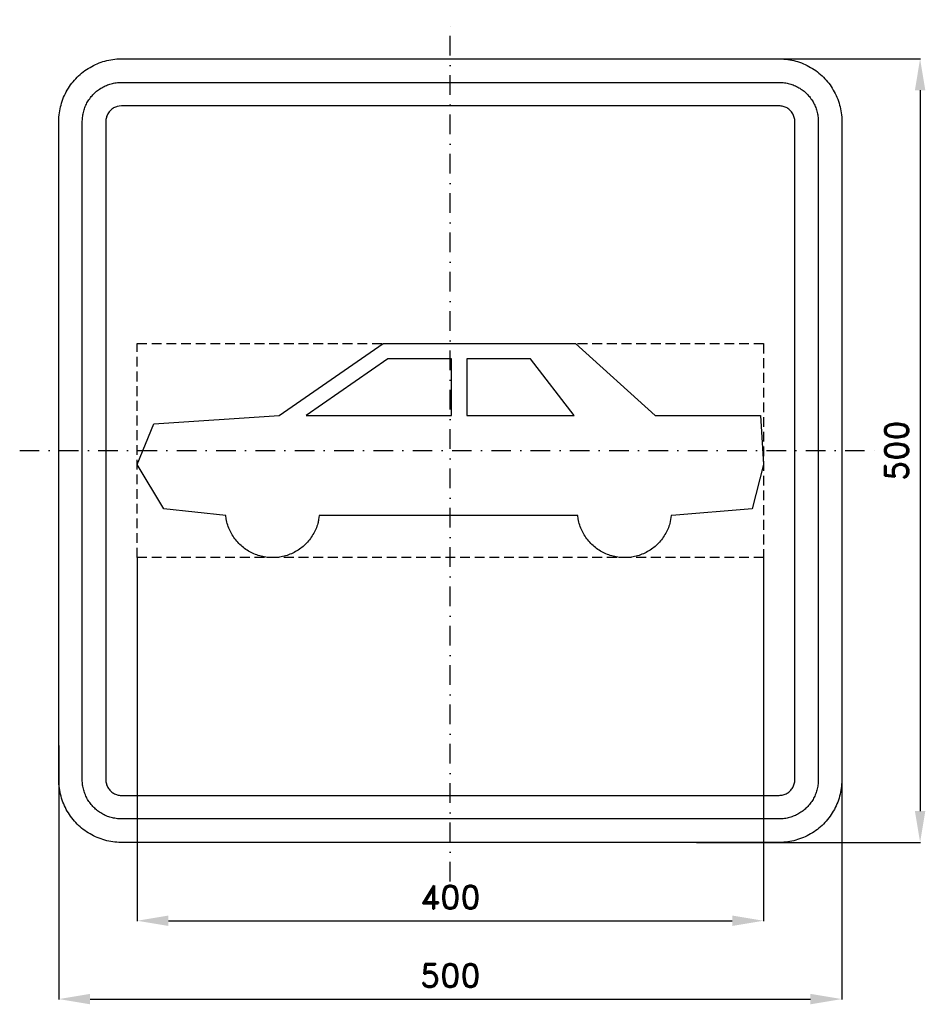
# Model space of a CAD drawing. Header units: millimetres. Extents: x -275 to 303, y -353 to 275.
import ezdxf

# ---------------------------------------------------------------- set-up
doc = ezdxf.new("R2010")
doc.units = ezdxf.units.MM
doc.header["$LTSCALE"] = 5
doc.linetypes.add('ČERCHOVANÁX2', pattern=[2, 1, -0.5, 0, -0.5])
doc.linetypes.add('ČÁRKOVANÁX2', pattern=[1.5, 1, -0.5])
doc.layers.add('Kóty', color=2, linetype='Continuous')
doc.layers.add('Značka', color=7, linetype='Continuous')
doc.styles.get("Standard").update_dxf_attribs({"font": 'romand.shx', "height": 15})
doc.dimstyles.get("Standard").update_dxf_attribs({"dimtxt": 15, "dimasz": 20, "dimexe": 0.18, "dimexo": 0.0625, "dimgap": 7.5, "dimtad": 1, "dimdec": 0, "dimzin": 0, "dimdsep": 46, "dimtxsty": 'Standard', "dimcen": 0.09, "dimadec": 0, "dimazin": 0, "dimtfac": 1, "dimtdec": 0, "dimtofl": 0, "dimtmove": 0, "dimatfit": 3, "dimfxl": 1, "dimtolj": 1, "dimtzin": 0, "dimarcsym": 0})

# ---------------------------------------------------------------- blocks, each defined once
blk = doc.blocks.new('*D0')
at = {"layer": 'Defpoints', "color": 0, "transparency": 16777216}
for p in [(-200, -68.29), (200, -68.29), (200, -300)]:
    blk.add_point(p, dxfattribs=at)
at = {"layer": 'Kóty', "color": 0, "lineweight": -2, "transparency": 16777216}
for p, q in [((-200, -68.36), (-200, -300.18)), ((200, -68.36), (200, -300.18)), ((-180, -300), (180, -300))]:
    blk.add_line(p, q, dxfattribs=at)
at = {"layer": 'Kóty', "color": 0, "transparency": 16777216}
for points in [[(-180, -296.67), (-180, -303.33), (-200, -300)], [(180, -296.67), (180, -303.33), (200, -300)]]:
    blk.add_solid(points, dxfattribs=at)
at = {"layer": 'Kóty', "color": 0, "transparency": 16777216, "insert": (0, -285), "char_height": 15, "attachment_point": 5}
blk.add_mtext('\\A1;400', dxfattribs=at)
blk = doc.blocks.new('*D1')
at = {"layer": 'Defpoints', "color": 0, "transparency": 16777216}
for p in [(-250, -188.01), (250, -188.01), (250, -350)]:
    blk.add_point(p, dxfattribs=at)
at = {"layer": 'Kóty', "color": 0, "lineweight": -2, "transparency": 16777216}
for p, q in [((-250, -188.08), (-250, -350.18)), ((250, -188.08), (250, -350.18)), ((-230, -350), (230, -350))]:
    blk.add_line(p, q, dxfattribs=at)
at = {"layer": 'Kóty', "color": 0, "transparency": 16777216}
for points in [[(-230, -346.67), (-230, -353.33), (-250, -350)], [(230, -346.67), (230, -353.33), (250, -350)]]:
    blk.add_solid(points, dxfattribs=at)
at = {"layer": 'Kóty', "color": 0, "transparency": 16777216, "insert": (0, -335), "char_height": 15, "attachment_point": 5}
blk.add_mtext('\\A1;500', dxfattribs=at)
blk = doc.blocks.new('*D2')
at = {"layer": 'Defpoints', "color": 0, "transparency": 16777216}
for p in [(177.04, 250), (157.2, -250), (300, -250)]:
    blk.add_point(p, dxfattribs=at)
at = {"layer": 'Kóty', "color": 0, "lineweight": -2, "transparency": 16777216}
for p, q in [((177.1, 250), (300.18, 250)), ((300, 230), (300, -230)), ((157.26, -250), (300.18, -250))]:
    blk.add_line(p, q, dxfattribs=at)
at = {"layer": 'Kóty', "color": 0, "transparency": 16777216}
for points in [[(296.67, 230), (303.33, 230), (300, 250)], [(296.67, -230), (303.33, -230), (300, -250)]]:
    blk.add_solid(points, dxfattribs=at)
at = {"layer": 'Kóty', "color": 0, "transparency": 16777216, "insert": (285, 0), "char_height": 15, "attachment_point": 5, "rotation": 90}
blk.add_mtext('\\A1;500', dxfattribs=at)

msp = doc.modelspace()

# ---------------------------------------------------------------- linework, layer by layer
at = {"layer": 'Značka', "color": 6, "linetype": 'ČERCHOVANÁX2', "ltscale": 2.5}
for points in [[(0, -275), (0, 275)], [(-275, 0), (275, 0)]]:
    msp.add_lwpolyline(points, dxfattribs=at)
at = {"layer": 'Značka', "color": 5}
for points in [[(-210, -250), (-210.157, -250), (-210.314, -249.999, -0.0321792), (-215.479, -249.637, -0.0354421), (-220.555, -248.582, -0.036268), (-225.464, -246.923, -0.0344214), (-230.091, -244.589, -0.0337216), (-234.4018, -241.714, -0.0340857), (-238.2843, -238.284, -0.0342112), (-241.7173, -234.403, -0.0342298), (-244.5886, -230.091, -0.0340429), (-246.9061, -225.461, -0.0334123), (-248.5824, -220.555, -0.0341277), (-249.6543, -215.477, -0.0367441), (-249.9988, -210.314), (-249.9996, -210.157), (-250.0001, -210), (-250.0001, 210), (-249.9996, 210.157), (-249.9988, 210.314, -0.0321789), (-249.637, 215.479, -0.0354442), (-248.5824, 220.555, -0.0362607), (-246.9228, 225.464, -0.0344197), (-244.5886, 230.091, -0.0337239), (-241.714, 234.402, -0.0340855), (-238.2843, 238.284, -0.0342037), (-234.4026, 241.717, -0.0342324), (-230.091, 244.589, -0.0340475), (-225.461, 246.906, -0.0334164), (-220.555, 248.582, -0.0341289), (-215.477, 249.654, -0.0367528), (-210.314, 249.999), (-210.157, 250), (-210, 250), (210, 250), (210.157, 250), (210.314, 249.999, -0.0321907), (215.479, 249.637, -0.03544), (220.555, 248.582, -0.0362704), (225.464, 246.923, -0.0344355), (230.091, 244.589, -0.0337251), (234.402, 241.714, -0.0340812), (238.284, 238.284, -0.0341978), (241.717, 234.403, -0.0342291), (244.589, 230.091, -0.0340343), (246.906, 225.461, -0.0334025), (248.582, 220.555, -0.0341305), (249.654, 215.477, -0.0367399), (249.999, 210.314), (250, 210.157), (250, 210), (250, -210), (250, -210.157), (249.999, -210.314, -0.0321792), (249.637, -215.479, -0.0354421), (248.582, -220.555, -0.0362602), (246.923, -225.464, -0.0344239), (244.589, -230.091, -0.033722), (241.714, -234.402, -0.0340968), (238.284, -238.284, -0.0342179), (234.403, -241.717, -0.0342384), (230.091, -244.589, -0.0340529), (225.46, -246.906, -0.0334149), (220.555, -248.582, -0.0341263), (215.477, -249.654, -0.0367459), (210.314, -249.999), (210.157, -250), (210, -250), (-210, -250)], [(-210, -235), (-210.098, -235), (-210.196, -234.999, -0.0321816), (-213.425, -234.773, -0.0354412), (-216.597, -234.114, -0.0362666), (-219.665, -233.077, -0.0344236), (-222.557, -231.618, -0.033722), (-225.251, -229.821, -0.0340848), (-227.678, -227.678, -0.0342109), (-229.823, -225.252, -0.034229), (-231.6179, -222.557, -0.0340449), (-233.0663, -219.663, -0.0334114), (-234.114, -216.597, -0.0341257), (-234.7839, -213.423, -0.0367454), (-234.9993, -210.196), (-234.9998, -210.098), (-235.0001, -210), (-235.0001, 210), (-234.9998, 210.098), (-234.9993, 210.196, -0.0321814), (-234.7732, 213.424, -0.0354436), (-234.114, 216.597, -0.0362629), (-233.0768, 219.665, -0.0344292), (-231.6179, 222.557, -0.0337131), (-229.821, 225.251, -0.0340835), (-227.678, 227.678, -0.0342145), (-225.252, 229.823, -0.0342271), (-222.557, 231.618, -0.0340608), (-219.663, 233.066, -0.0334078), (-216.597, 234.114, -0.0341377), (-213.423, 234.784, -0.036755), (-210.196, 234.999), (-210.098, 235), (-210, 235), (210, 235), (210.098, 235), (210.196, 234.999, -0.0321788), (213.424, 234.773, -0.0354289), (216.597, 234.114, -0.0362786), (219.665, 233.077, -0.0344075), (222.557, 231.618, -0.0337259), (225.251, 229.821, -0.0340936), (227.678, 227.678, -0.034195), (229.823, 225.252, -0.0342346), (231.618, 222.557, -0.0340429), (233.066, 219.663, -0.0334189), (234.114, 216.597, -0.0341176), (234.784, 213.423, -0.0367368), (234.999, 210.196), (235, 210.098), (235, 210), (235, -210), (235, -210.098), (234.999, -210.196, -0.032179), (234.773, -213.424, -0.0354685), (234.114, -216.597, -0.036283), (233.077, -219.665, -0.0344395), (231.618, -222.557, -0.0337417), (229.821, -225.251, -0.0340764), (227.678, -227.678, -0.0342138), (225.252, -229.823, -0.0342266), (222.557, -231.618, -0.0340362), (219.663, -233.066, -0.0334175), (216.597, -234.114, -0.0341223), (213.423, -234.784, -0.0367433), (210.196, -234.999), (210.098, -235), (210, -235), (-210, -235)], [(-210, -220), (210, -220), (210.039, -220), (210.079, -220, 0.03219), (211.37, -219.909, 0.0354467), (212.639, -219.646, 0.0362553), (213.866, -219.231, 0.0344355), (215.023, -218.647, 0.0336927), (216.1, -217.929, 0.0340968), (217.071, -217.071, 0.0341796), (217.929, -216.101, 0.0342395), (218.647, -215.023, 0.0340657), (219.227, -213.865, 0.0333765), (219.646, -212.639, 0.0341767), (219.914, -211.369, 0.0367178), (220, -210.079), (220, -210.039), (220, -210), (220, 210), (220, 210.039), (220, 210.079, 0.0321782), (219.909, 211.37, 0.0353927), (219.646, 212.639, 0.0362965), (219.231, 213.866, 0.0344442), (218.647, 215.023, 0.0337419), (217.928, 216.1, 0.0340344), (217.071, 217.071, 0.0341854), (216.101, 217.929, 0.0341795), (215.023, 218.647, 0.0340552), (213.865, 219.227, 0.0333953), (212.639, 219.646, 0.0341316), (211.369, 219.914, 0.0367638), (210.078, 220), (210.039, 220), (210, 220), (-210, 220), (-210.039, 220), (-210.079, 220), (-211.37, 219.909), (-212.639, 219.646, 0.036239), (-213.866, 219.231, 0.0343799), (-215.023, 218.647, 0.0336928), (-216.1, 217.929, 0.0340771), (-217.071, 217.071, 0.0342018), (-217.929, 216.101, 0.0342316), (-218.647, 215.023, 0.0340541), (-219.227, 213.865, 0.0334198), (-219.646, 212.639, 0.0341236), (-219.914, 211.369, 0.0367461), (-220, 210.079), (-220, 210.039), (-220, 210), (-220, -210), (-220, -210.039), (-220, -210.079, 0.0321848), (-219.909, -211.37, 0.0354428), (-219.646, -212.639, 0.0362682), (-219.231, -213.866, 0.034425), (-218.647, -215.023, 0.0337251), (-217.929, -216.1, 0.0340812), (-217.071, -217.071, 0.0342016), (-216.101, -217.929, 0.0342325), (-215.023, -218.647, 0.0340474), (-213.865, -219.227, 0.0334156), (-212.639, -219.646, 0.0341291), (-211.369, -219.914, 0.0367532), (-210.079, -220), (-210.039, -220), (-210, -220)], [(141.11, -41.463), (140.7, -43.947), (140.17, -46.402, -0.0376692), (138.88, -50.111, -0.0345654), (137.07, -53.61, -0.0336488), (134.85, -56.858, -0.0344128), (132.22, -59.77, -0.0345813), (129.24, -62.333, -0.0344197), (125.93, -64.464, -0.0343964), (122.39, -66.168, -0.034414), (118.64, -67.371, -0.0344314), (114.78, -68.1, -0.0344169), (110.85, -68.293, -0.0344197), (106.93, -67.997, -0.0344204), (103.09, -67.167, -0.0344253), (99.38, -65.867, -0.0343394), (95.88, -64.071, -0.0344015), (92.63, -61.854, -0.0347685), (89.72, -59.214, -0.0344145), (87.16, -56.232, -0.0330025), (85.03, -52.928, -0.0345539), (83.3, -49.386, -0.039775), (82.12, -45.642), (81.69, -43.563), (81.36, -41.463), (81.36, -41.463), (-83.313, -41.463), (-83.662, -41.463), (-84.073, -43.947, -0.019059), (-84.607, -46.402, -0.037713), (-85.893, -50.111, -0.0345654), (-87.704, -53.61, -0.0336875), (-89.924, -56.858, -0.0344239), (-92.561, -59.77, -0.0345918), (-95.541, -62.333, -0.0344197), (-98.847, -64.464, -0.034383), (-102.39, -66.168, -0.0344097), (-106.133, -67.371, -0.0344222), (-109.996, -68.1, -0.0344154), (-113.923, -68.293, -0.0344197), (-117.844, -67.997, -0.0344269), (-121.687, -67.167, -0.0344253), (-125.397, -65.867, -0.0343394), (-128.895, -64.071, -0.034419), (-132.144, -61.854, -0.0347685), (-135.055, -59.214, -0.0344145), (-137.612, -56.232, -0.0330286), (-139.749, -52.928, -0.0345539), (-141.476, -49.386, -0.039775), (-142.656, -45.642), (-143.082, -43.563), (-143.412, -41.463), (-143.415, -41.463), (-182.927, -37.073), (-200, -8.78), (-189.269, 17.073), (-109.269, 22.439), (-42.927, 68.293), (80, 68.293), (130.73, 22.439), (198.05, 22.439), (200, -8.78), (192.68, -37.073), (141.46, -41.463), (141.11, -41.463)]]:
    msp.add_lwpolyline(points, format="xyb", dxfattribs=at)
at = {"layer": 'Značka', "color": 6, "linetype": 'ČÁRKOVANÁX2', "ltscale": 1.25}
msp.add_lwpolyline([(-200, -68.293), (-200, 68.293), (200, 68.293), (200, -68.293), (-200, -68.293)], dxfattribs=at)
at = {"layer": 'Značka', "color": 5}
for points in [[(-39.883, 58.537), (-92.11, 22.439), (0.732, 22.439), (0.732, 58.537), (-39.883, 58.537)], [(10.488, 58.537), (10.488, 22.439), (79.024, 22.439), (51.22, 58.537), (10.488, 58.537)]]:
    msp.add_lwpolyline(points, dxfattribs=at)

# ---------------------------------------------------------------- dimensions: what is measured, and where the dimension line sits
at = {"layer": 'Kóty'}
dim = msp.add_linear_dim(base=(300, -250), p1=(177.0423, 250), p2=(157.1959, -250), angle=90, dimstyle='Standard', dxfattribs=at)
dim.commit()
dim.dimension.update_dxf_attribs({"geometry": '*D2', "text_midpoint": (285, 0)})
for base, p1, p2, picture, middle in [((200, -300), (-200, -68.293), (200, -68.293), '*D0', (0, -285)), ((250, -350), (-250.0001, -188.0143), (250, -188.0143), '*D1', (-0.0001, -335))]:
    dim = msp.add_linear_dim(base=base, p1=p1, p2=p2, dimstyle='Standard', dxfattribs=at)
    dim.commit()
    dim.dimension.update_dxf_attribs({"geometry": picture, "text_midpoint": middle})

doc.saveas('drawing.dxf')
